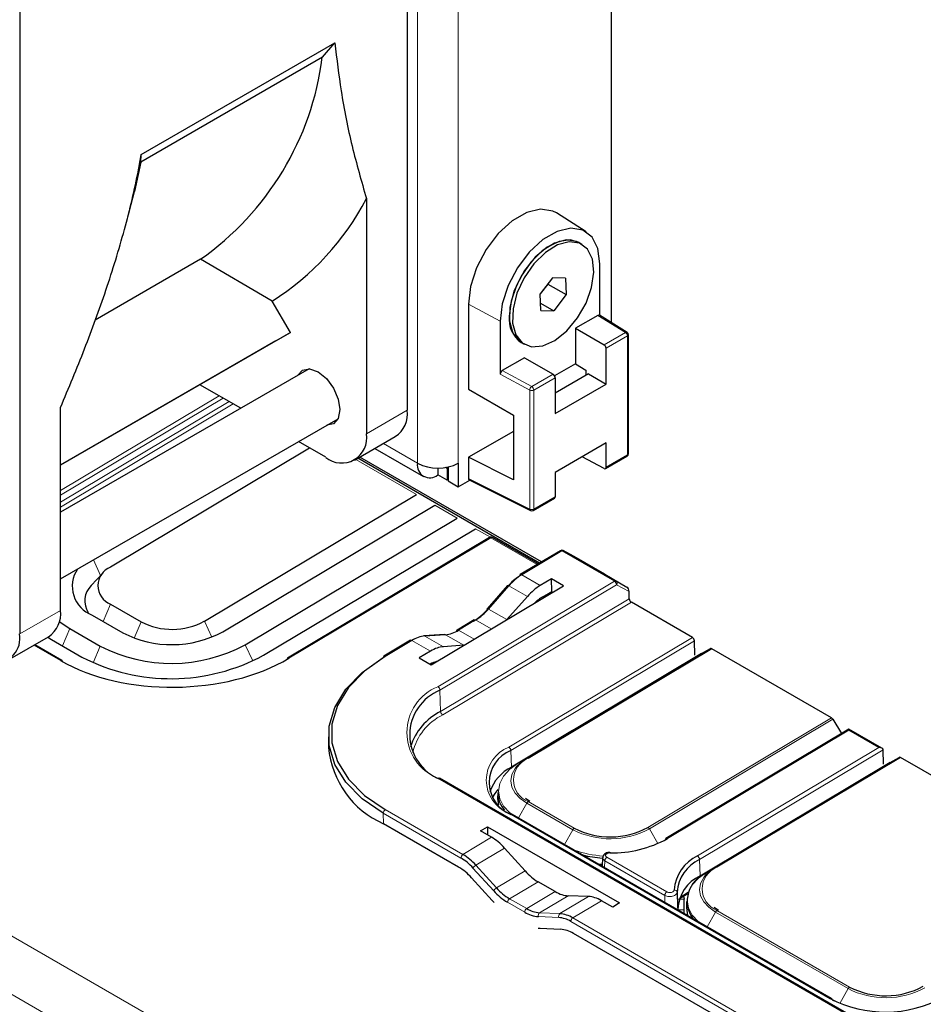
# Paper-space layout 'Blatt2' of a CAD drawing. Header units: millimetres. Extents: x 5 to 418, y 2 to 292.
# Tile 50 of 71: x 122 to 137, y 184 to 201. Entities that reach past the tile are written whole.
import ezdxf

# ---------------------------------------------------------------- set-up
doc = ezdxf.new("R2010")
doc.units = ezdxf.units.MM

psp = doc.layouts.new('Blatt2')

# ---------------------------------------------------------------- linework, layer by layer
at = {"color": 7, "linetype": 'Continuous', "lineweight": 18}
for p, q in [((128.598, 193.378), (128.598, 212.158)), ((129.305, 212.158), (129.305, 193.378)), ((87.581, 204.8), (130.346, 180.112)), ((129.912, 179.351), (87.147, 204.039)), ((130.031, 195.838), (129.482, 196.134)), ((132.204, 195.645), (131.726, 195.941)), ((131.833, 195.431), (132.204, 195.645)), ((132.239, 195.584), (131.868, 195.37)), ((132.239, 193.521), (132.239, 195.584)), ((130.066, 194.983), (130.578, 194.707)), ((130.544, 194.645), (130.031, 194.922)), ((130.578, 194.707), (130.949, 194.921)), ((130.984, 194.86), (130.614, 194.646)), ((130.544, 192.582), (130.544, 194.645)), ((130.614, 194.646), (130.614, 192.583)), ((122.411, 192.905), (125.159, 194.547)), ((125.229, 194.506), (122.411, 192.823)), ((122.411, 192.7), (125.333, 194.446)), ((125.403, 194.406), (122.411, 192.618)), ((127.714, 193.888), (128.421, 194.297)), ((128.598, 193.378), (128.007, 193.719)), ((128.579, 192.835), (127.528, 193.443)), ((131.868, 193.307), (132.239, 193.521)), ((129.482, 193.112), (130.544, 192.582)), ((130.614, 192.583), (130.984, 192.797)), ((129.287, 192.427), (128.898, 192.652)), ((129.861, 192.095), (129.605, 192.243)), ((129.87, 192.087), (126.37, 189.996)), ((130.675, 191.622), (129.87, 192.087)), ((131.1, 191.858), (130.405, 191.443)), ((132.013, 191.331), (131.1, 191.858)), ((131.125, 191.861), (132.038, 191.334)), ((131.312, 191.76), (131.125, 191.861)), ((123.106, 191.432), (122.985, 191.704)), ((130.727, 191.258), (130.405, 191.443)), ((128.952, 189.502), (132.013, 191.331)), ((132.049, 191.271), (128.988, 189.442)), ((130.182, 191.252), (129.83, 190.85)), ((130.503, 191.067), (130.182, 191.252)), ((132.038, 191.334), (132.229, 191.231)), ((132.265, 191.154), (132.049, 191.271)), ((123.277, 190.934), (123.151, 190.633)), ((128.999, 189.073), (132.269, 191.027)), ((132.305, 190.967), (129.035, 189.013)), ((121.703, 190.419), (122.411, 190.827)), ((130.147, 190.667), (129.83, 190.85)), ((123.808, 190.628), (123.689, 190.345)), ((124.904, 190.639), (125.034, 190.363)), ((129.606, 190.66), (129.309, 190.482)), ((129.876, 190.504), (129.606, 190.66)), ((122.57, 190.512), (122.444, 190.211)), ((129.084, 190.405), (128.726, 190.382)), ((129.047, 190.197), (128.726, 190.382)), ((129.402, 190.221), (129.084, 190.405)), ((129.579, 190.326), (129.309, 190.482)), ((130.181, 188.456), (133.362, 190.357)), ((122.41, 189.956), (121.949, 190.222)), ((123.101, 190.206), (122.979, 189.915)), ((125.611, 190.231), (125.745, 189.949)), ((128.501, 190.305), (128.039, 190.029)), ((128.822, 190.12), (128.501, 190.305)), ((133.398, 190.296), (130.217, 188.396)), ((130.493, 188.264), (133.674, 190.165)), ((133.699, 190.162), (130.518, 188.261)), ((132.689, 189.581), (132.691, 189.58)), ((128.999, 189.073), (128.988, 189.442)), ((131.452, 188.842), (131.453, 188.841)), ((132.592, 187.064), (135.774, 188.964)), ((135.799, 188.938), (132.617, 187.037)), ((136.075, 188.749), (132.929, 186.869)), ((136.597, 188.448), (136.075, 188.749)), ((130.225, 188.109), (130.217, 188.396)), ((133.451, 186.568), (136.597, 188.448)), ((136.668, 188.408), (133.487, 186.508)), ((130.341, 188.176), (130.493, 188.264)), ((133.763, 186.376), (136.945, 188.277)), ((136.97, 188.274), (133.788, 186.373)), ((130.225, 188.082), (130.225, 188.109)), ((142.387, 180.161), (128.952, 187.917)), ((135.959, 187.693), (135.961, 187.692)), ((130.35, 187.229), (130.493, 187.483)), ((131.289, 187.024), (130.493, 187.483)), ((130.518, 187.51), (131.313, 187.051)), ((128.008, 187.128), (128.005, 187.31)), ((129.35, 186.533), (128.005, 187.31)), ((128.039, 187.372), (129.385, 186.595)), ((135.749, 184.094), (130.181, 187.309)), ((131.145, 186.77), (131.289, 187.024)), ((132.766, 186.785), (132.617, 187.037)), ((129.883, 186.892), (129.385, 186.595)), ((130.108, 186.706), (129.61, 186.408)), ((131.845, 186.485), (131.84, 186.368)), ((132.884, 185.885), (131.845, 186.485)), ((131.879, 186.546), (132.919, 185.946)), ((133.496, 186.221), (133.487, 186.508)), ((129.919, 185.964), (129.56, 186.359)), ((129.61, 186.408), (129.969, 186.013)), ((130.463, 186.309), (129.969, 186.013)), ((133.612, 186.288), (133.763, 186.376)), ((130.687, 186.122), (130.194, 185.827)), ((130.985, 185.95), (130.491, 185.656)), ((133.145, 185.851), (133.291, 185.938)), ((130.456, 185.594), (130.159, 185.766)), ((130.194, 185.827), (130.491, 185.656)), ((131.209, 185.878), (130.714, 185.583)), ((131.564, 185.865), (131.067, 185.568)), ((131.788, 185.793), (131.29, 185.495)), ((132.888, 185.763), (132.884, 185.885)), ((130.714, 185.583), (131.067, 185.568)), ((133.62, 185.341), (133.763, 185.595)), ((136.062, 184.269), (133.763, 185.595)), ((133.788, 185.622), (136.086, 184.295)), ((131.047, 185.501), (130.694, 185.517)), ((138.189, 181.431), (131.255, 185.433)), ((131.29, 185.495), (138.224, 181.492)), ((135.917, 184.012), (136.062, 184.269))]:
    psp.add_line(p, q, dxfattribs=at)
at = {"color": 7, "linetype": 'Continuous', "lineweight": 25}
for p, q in [((128.421, 211.444), (128.421, 194.297)), ((131.957, 210.71), (131.957, 195.816)), ((121.703, 207.566), (121.703, 190.419)), ((123.809, 198.728), (127.165, 200.665)), ((126.949, 200.417), (127.165, 200.665)), ((126.949, 200.417), (123.802, 198.6)), ((123.802, 198.6), (123.809, 198.728)), ((123.802, 198.6), (123.691, 198.09)), ((123.578, 197.65), (123.691, 198.09)), ((127.714, 197.966), (127.714, 193.888)), ((131.523, 197.389), (131.006, 197.717)), ((131.449, 197.173), (131.396, 197.204)), ((124.837, 196.914), (123.009, 195.859)), ((126.081, 196.189), (124.837, 196.914)), ((131.761, 195.937), (131.761, 196.837)), ((130.938, 196.594), (130.724, 196.313)), ((131.163, 196.588), (130.938, 196.594)), ((131.163, 196.588), (131.174, 196.301)), ((130.855, 196.485), (130.724, 196.313)), ((130.855, 196.485), (130.855, 196.485)), ((130.855, 196.485), (131.174, 196.301)), ((126.395, 195.645), (126.081, 196.189)), ((130.735, 196.027), (130.724, 196.313)), ((130.73, 196.153), (130.959, 196.021)), ((131.174, 196.301), (130.959, 196.021)), ((129.482, 196.134), (129.482, 194.664)), ((130.735, 196.027), (130.959, 196.021)), ((130.031, 195.838), (130.031, 194.922)), ((131.726, 195.941), (131.338, 195.717)), ((132.23, 195.647), (131.751, 195.943)), ((126.395, 195.645), (122.411, 193.345)), ((126.145, 195.501), (126.395, 195.645)), ((131.338, 195.717), (131.338, 195.102)), ((131.338, 195.717), (131.833, 195.431)), ((126.145, 195.501), (122.411, 193.345)), ((130.396, 195.472), (130.449, 195.441)), ((132.254, 193.541), (132.254, 195.605)), ((131.868, 194.75), (131.868, 195.37)), ((130.454, 195.207), (130.066, 194.983)), ((130.454, 195.207), (130.949, 194.921)), ((126.723, 195.016), (122.411, 192.527)), ((131.338, 195.102), (130.975, 194.892)), ((131.338, 195.102), (131.515, 194.993)), ((131.515, 194.993), (131.515, 194.899)), ((131.562, 194.927), (130.984, 194.593)), ((130.984, 194.86), (130.984, 194.24)), ((131.562, 194.927), (131.868, 194.75)), ((125.534, 194.33), (124.825, 194.739)), ((129.482, 194.664), (130.262, 194.213)), ((130.984, 194.24), (131.868, 194.75)), ((122.411, 190.827), (122.411, 194.342)), ((122.411, 191.372), (127.223, 194.15)), ((130.262, 194.213), (130.262, 193.09)), ((127.507, 193.43), (128.214, 193.839)), ((130.262, 193.93), (129.482, 193.48)), ((126.729, 193.64), (123.277, 191.578)), ((127.007, 193.48), (126.534, 193.753)), ((127.86, 193.635), (128.701, 193.149)), ((131.868, 193.729), (130.984, 193.219)), ((131.868, 193.307), (131.868, 193.729)), ((130.714, 191.645), (127.564, 193.464)), ((130.749, 191.666), (127.6, 193.484)), ((129.482, 193.48), (129.482, 193.112)), ((130.262, 193.09), (129.482, 193.48)), ((131.834, 193.286), (131.454, 193.49)), ((131.858, 193.284), (132.229, 193.498)), ((128.951, 193.293), (128.951, 193.174)), ((129.11, 193.286), (129.081, 193.303)), ((129.128, 193.296), (129.11, 193.286)), ((129.11, 193.286), (129.11, 193.082)), ((129.128, 193.312), (129.128, 193.072)), ((129.305, 193.378), (129.305, 192.97)), ((129.11, 193.082), (128.951, 193.174)), ((129.128, 193.092), (129.11, 193.082)), ((129.305, 192.97), (129.503, 193.084)), ((129.493, 193.089), (130.556, 192.558)), ((130.984, 193.219), (130.984, 192.797)), ((129.128, 193.072), (129.305, 192.97)), ((124.904, 190.639), (128.579, 192.835)), ((130.603, 192.56), (130.974, 192.774)), ((125.222, 190.456), (128.898, 192.652)), ((125.611, 190.231), (129.287, 192.427)), ((125.929, 190.047), (129.605, 192.243)), ((129.845, 192.089), (126.345, 189.998)), ((130.69, 191.631), (129.896, 192.09)), ((131.075, 191.861), (130.38, 191.446)), ((131.312, 191.761), (131.124, 191.862)), ((131.125, 191.861), (131.124, 191.862)), ((131.843, 191.454), (131.312, 191.76)), ((123.137, 191.464), (122.941, 191.259)), ((130.92, 191.373), (130.727, 191.258)), ((131.129, 191.252), (130.92, 191.373)), ((130.924, 191.154), (130.92, 191.373)), ((131.843, 191.454), (132.229, 191.231)), ((128.838, 189.884), (131.129, 191.252)), ((130.16, 191.258), (129.808, 190.856)), ((130.503, 191.067), (130.147, 190.667)), ((130.77, 191.063), (130.924, 191.154)), ((130.924, 191.154), (130.945, 191.142)), ((132.269, 191.027), (132.265, 191.154)), ((123.277, 190.934), (123.808, 190.628)), ((133.362, 190.357), (132.305, 190.967)), ((122.959, 190.744), (123.49, 190.438)), ((122.388, 190.636), (122.57, 190.512)), ((129.581, 190.662), (129.284, 190.484)), ((121.496, 189.961), (122.203, 190.369)), ((122.189, 190.36), (122.252, 190.322)), ((122.57, 190.512), (123.101, 190.206)), ((129.067, 190.409), (128.708, 190.387)), ((122.436, 189.959), (121.964, 190.231)), ((122.252, 190.322), (122.783, 190.016)), ((128.476, 190.308), (128.014, 190.032)), ((129.402, 190.221), (129.047, 190.197)), ((133.406, 190.05), (133.398, 190.296)), ((128.822, 190.12), (128.629, 190.004)), ((133.523, 190.077), (130.341, 188.176)), ((133.053, 189.799), (133.406, 190.01)), ((133.523, 190.077), (133.674, 190.165)), ((135.774, 188.964), (133.699, 190.162)), ((128.629, 190.004), (128.838, 189.884)), ((132.823, 189.661), (133.053, 189.799)), ((133.054, 189.797), (133.053, 189.799)), ((131.816, 189.06), (132.823, 189.661)), ((132.643, 189.552), (132.641, 189.553)), ((132.676, 189.573), (132.678, 189.572)), ((132.824, 189.66), (132.823, 189.661)), ((132.435, 189.427), (132.433, 189.428)), ((131.586, 188.922), (131.816, 189.06)), ((131.816, 189.06), (131.817, 189.058)), ((131.286, 188.743), (131.586, 188.922)), ((131.438, 188.834), (131.44, 188.833)), ((131.586, 188.922), (131.587, 188.92)), ((135.799, 188.938), (135.946, 188.689)), ((131.286, 188.743), (130.225, 188.109)), ((131.286, 188.74), (131.286, 188.743)), ((131.296, 188.749), (131.301, 188.75)), ((136.076, 188.766), (132.904, 186.871)), ((136.648, 188.436), (136.076, 188.766)), ((127.053, 188.633), (127.056, 188.451)), ((136.676, 188.162), (136.668, 188.408)), ((136.793, 188.189), (133.612, 186.288)), ((136.793, 188.189), (136.945, 188.277)), ((140.547, 186.209), (136.97, 188.274)), ((136.324, 187.911), (136.676, 188.122)), ((142.413, 180.164), (128.978, 187.92)), ((136.094, 187.774), (136.324, 187.911)), ((136.324, 187.909), (136.324, 187.911)), ((129.988, 187.666), (129.987, 187.559)), ((135.086, 187.172), (136.094, 187.774)), ((135.914, 187.664), (135.912, 187.665)), ((135.946, 187.685), (135.948, 187.684)), ((136.095, 187.772), (136.094, 187.774)), ((130.543, 187.513), (130.471, 187.562)), ((135.705, 187.539), (135.703, 187.54)), ((135.775, 184.097), (130.206, 187.312)), ((129.31, 186.376), (128.008, 187.128)), ((134.857, 187.034), (135.086, 187.172)), ((135.086, 187.172), (135.087, 187.17)), ((129.69, 187.004), (129.811, 187.076)), ((129.883, 186.892), (129.69, 187.004)), ((129.811, 187.076), (132.102, 185.753)), ((129.811, 187.076), (129.811, 186.934)), ((133.496, 186.221), (134.857, 187.034)), ((134.857, 187.032), (134.857, 187.034)), ((134.857, 187.034), (134.857, 187.033)), ((130.463, 186.309), (130.108, 186.706)), ((131.735, 186.429), (131.798, 186.424)), ((131.805, 186.541), (131.8, 186.392)), ((129.535, 186.19), (129.893, 185.795)), ((130.985, 185.95), (130.687, 186.122)), ((133.137, 185.83), (133.283, 185.917)), ((131.564, 185.865), (131.209, 185.878)), ((131.982, 185.681), (131.788, 185.793)), ((132.102, 185.753), (131.982, 185.681)), ((133.222, 185.821), (133.114, 185.816)), ((133.209, 185.873), (133.222, 185.821)), ((133.222, 185.636), (133.222, 185.821)), ((133.258, 185.778), (133.258, 185.671)), ((133.108, 185.648), (133.105, 185.638)), ((133.222, 185.636), (133.118, 185.631)), ((133.221, 185.571), (133.222, 185.636)), ((133.814, 185.625), (133.741, 185.674)), ((130.725, 185.314), (131.078, 185.299)), ((138.149, 181.273), (131.301, 185.226)), ((135.785, 184.075), (135.821, 184.056))]:
    psp.add_line(p, q, dxfattribs=at)
at = {"color": 7, "linetype": 'Continuous', "lineweight": 25, "flags": 128}
for points in [[(131.006, 197.717), (130.944, 197.749), (130.733, 197.784), (130.491, 197.727), (130.24, 197.582), (129.998, 197.36), (129.787, 197.081), (129.622, 196.767), (129.517, 196.442), (129.482, 196.134)], [(131.761, 196.837), (131.726, 197.099), (131.624, 197.298), (131.463, 197.42), (131.255, 197.454), (131.019, 197.398), (130.773, 197.256), (130.536, 197.039), (130.329, 196.766), (130.168, 196.458), (130.066, 196.14), (130.031, 195.838)], [(131.396, 197.204), (131.249, 197.249), (131.053, 197.225), (130.843, 197.122), (130.638, 196.949), (130.455, 196.722), (130.312, 196.461), (130.22, 196.188), (130.189, 195.93)], [(131.396, 197.204), (131.355, 197.224), (131.176, 197.249), (130.972, 197.194), (130.762, 197.062), (130.563, 196.866), (130.394, 196.623), (130.269, 196.355), (130.201, 196.085), (130.194, 195.838), (130.249, 195.635), (130.362, 195.494), (130.396, 195.472)], [(131.546, 197.089), (131.408, 197.193), (131.229, 197.219), (131.025, 197.163), (130.815, 197.031), (130.616, 196.835), (130.447, 196.592), (130.322, 196.324), (130.254, 196.054), (130.247, 195.807), (130.302, 195.604), (130.415, 195.464), (130.575, 195.398), (130.769, 195.414), (130.978, 195.508), (131.185, 195.674), (131.371, 195.896), (131.52, 196.154), (131.617, 196.426), (131.656, 196.688), (131.631, 196.916), (131.546, 197.089)], [(126.526, 194.902), (126.605, 194.992), (126.729, 195.016), (126.874, 194.965), (127.02, 194.848), (127.143, 194.681), (127.225, 194.491), (127.254, 194.307)], [(127.254, 194.307), (127.225, 194.155), (127.143, 194.061), (127.026, 194.036)], [(129.81, 190.843), (129.807, 190.848), (129.807, 190.852), (129.807, 190.855), (129.808, 190.856)], [(128.005, 187.31), (127.641, 187.561), (127.357, 187.846), (127.164, 188.157), (127.065, 188.484), (127.065, 188.817), (127.163, 189.145), (127.357, 189.46), (127.64, 189.751), (128.004, 190.009)], [(128.039, 190.029), (127.681, 189.775), (127.402, 189.488), (127.211, 189.179), (127.114, 188.855), (127.114, 188.527), (127.211, 188.206), (127.402, 187.9), (127.681, 187.619), (128.039, 187.372)], [(130.316, 188.118), (130.376, 188.179), (130.493, 188.264)], [(129.992, 187.721), (129.937, 187.652), (129.898, 187.588)], [(129.987, 187.559), (129.987, 187.557), (130, 187.455)], [(133.586, 186.23), (133.646, 186.291), (133.763, 186.376)], [(129.893, 185.795), (129.92, 185.766), (129.928, 185.759)], [(133.258, 185.671), (133.258, 185.669), (133.279, 185.538)], [(130.692, 185.318), (130.699, 185.317), (130.725, 185.314)]]:
    psp.add_lwpolyline(points, dxfattribs=at)
at = {"color": 7, "linetype": 'Continuous', "lineweight": 18, "flags": 128}
for points in [[(130.16, 191.258), (130.162, 191.259), (130.165, 191.259), (130.17, 191.258), (130.176, 191.256), (130.182, 191.252)], [(129.808, 190.856), (129.809, 190.857), (129.813, 190.857), (129.817, 190.856), (129.823, 190.854), (129.83, 190.85)], [(130.341, 188.176), (130.197, 188.072), (130.09, 187.953), (130.024, 187.825), (130.002, 187.692), (130.024, 187.559), (130.09, 187.432), (130.197, 187.316), (130.215, 187.301)], [(130.493, 187.483), (130.376, 187.566), (130.289, 187.66), (130.236, 187.763), (130.218, 187.871), (130.236, 187.979), (130.289, 188.083), (130.316, 188.118)], [(133.612, 186.288), (133.468, 186.184), (133.361, 186.065), (133.295, 185.937), (133.272, 185.804), (133.295, 185.671), (133.361, 185.544), (133.465, 185.43)], [(133.763, 185.595), (133.647, 185.678), (133.56, 185.772), (133.506, 185.875), (133.488, 185.983), (133.506, 186.091), (133.56, 186.195), (133.586, 186.23)]]:
    psp.add_lwpolyline(points, dxfattribs=at)
at = {"color": 7, "linetype": 'Continuous', "lineweight": 25}
for centre, radius, start, end in [((121.932, 201.054), 5.057, 305.0584, 352.7631), ((123.54, 200.162), 4.717, 302.6026, 332.2532), ((130.676, 195.874), 0.49, 173.5101, 235.1781), ((132.204, 195.605), 0.05, 0, 58.2398), ((131.791, 195.367), 0.0768, 2.6062, 57.3932), ((130.908, 194.856), 0.0768, 2.6062, 57.3932), ((127.948, 194.235), 0.477, 303.8396, 7.4727), ((127.283, 193.818), 0.437, 230.7964, 9.2142), ((132.204, 193.541), 0.05, 299.9973, 0), ((128.813, 193.343), 0.218, 170.7849, 309.2044), ((128.951, 194.06), 0.769, 242.6094, 297.3908), ((131.847, 193.303), 0.0216, 233.814, 9.6637), ((130.96, 192.794), 0.024, 304.1421, 7.1701), ((130.578, 192.603), 0.05, 243.4641, 299.9973), ((129.871, 192.046), 0.05, 60.0027, 120.856), ((131.101, 191.818), 0.05, 61.7262, 120.856), ((123.405, 191.256), 0.346, 111.6309, 248.3839), ((123.149, 191.244), 0.534, 146.0472, 249.1989), ((130.837, 190.666), 0.889, 121.6521, 139.3765), ((130.906, 190.632), 0.953, 121.6529, 139.3765), ((130.395, 191.426), 0.0245, 126.6449, 186.6902), ((123.216, 190.991), 0.384, 135.8464, 211.9726), ((132.347, 191.033), 0.0782, 184.2502, 237.4742), ((121.938, 190.765), 0.477, 303.8396, 7.4727), ((129.038, 191.505), 1.017, 301.6533, 319.3759), ((129.106, 191.471), 0.953, 301.6534, 319.3751), ((124.345, 191.671), 1.174, 242.7379, 298.4119), ((121.281, 190.346), 0.428, 265.4149, 9.7962), ((124.339, 192.087), 1.855, 242.7373, 298.4124), ((128.774, 189.875), 0.51, 95.4121, 122.3847), ((128.71, 190.356), 0.0307, 59.1368, 93.2898), ((129.036, 190.912), 0.51, 275.4145, 302.3824), ((129.299, 190.465), 0.0245, 126.6555, 186.6839), ((133.32, 190.291), 0.0782, 4.2562, 57.4713), ((124.332, 192.595), 2.688, 242.7371, 298.4125), ((124.326, 193.011), 3.369, 242.7374, 298.4123), ((128.029, 190.012), 0.0245, 126.6378, 186.6931), ((133.685, 190.142), 0.0251, 54.1893, 113.9322), ((122.421, 189.938), 0.0251, 354.3147, 54.3766), ((126.359, 189.978), 0.0245, 126.6633, 186.6658), ((129.294, 188.67), 0.83, 111.6304, 248.3845), ((129.458, 188.155), 1.027, 116.5398, 162.7622), ((135.735, 188.902), 0.0736, 29.4671, 58.079), ((128.655, 188.598), 1.606, 185.2339, 246.2258), ((130.436, 187.843), 0.595, 111.6306, 248.3841), ((136.955, 188.254), 0.025, 54.1843, 113.9386), ((130.557, 187.447), 0.74, 116.6476, 161.648), ((130.455, 187.674), 0.467, 180.9422, 222.1186), ((130.192, 187.292), 0.0243, 356.3603, 55.0214), ((131.941, 188.268), 1.369, 242.7374, 298.4123), ((131.968, 188.608), 1.987, 268.996, 298.9195), ((132.919, 186.852), 0.0241, 126.3093, 185.6589), ((128.896, 185.775), 0.954, 41.5795, 59.183), ((131.985, 186.624), 0.0515, 171.6356, 182.2606), ((128.894, 185.768), 0.891, 41.5827, 59.1805), ((131.92, 188.351), 1.823, 255.4237, 266.3113), ((133.754, 185.927), 0.709, 115.2778, 175.788), ((133.779, 185.89), 0.683, 115.278, 175.7885), ((128.821, 185.556), 0.955, 41.5836, 59.179), ((133.79, 185.785), 0.517, 111.3363, 215.2461), ((133.783, 185.61), 0.676, 115.133, 176.7319), ((130.681, 186.64), 1.018, 221.5831, 239.18), ((130.683, 186.647), 0.955, 221.5836, 239.179), ((130.735, 186.048), 0.533, 238.411, 265.6004), ((130.752, 186.081), 0.499, 238.4126, 265.5991), ((131.011, 185.036), 0.466, 58.4105, 85.6001), ((131.029, 185.07), 0.499, 58.4076, 85.604), ((131.04, 184.801), 0.499, 58.4126, 85.5991), ((136.714, 185.513), 1.369, 242.7374, 298.4123), ((136.707, 185.953), 2.091, 242.7371, 298.4125), ((135.761, 184.077), 0.0243, 356.3603, 55.0214)]:
    psp.add_arc(centre, radius, start, end, dxfattribs=at)
at = {"color": 7, "linetype": 'Continuous', "lineweight": 18}
for centre, radius, start, end in [((132.218, 195.624), 0.0259, 63.0849, 124.2374), ((132.162, 195.581), 0.0768, 2.6062, 57.3932), ((132.23, 195.606), 0.0241, 292.8868, 355.7918), ((130.623, 194.642), 0.0793, 124.6834, 177.646), ((130.578, 194.714), 0.0772, 243.8536, 297.3024), ((130.537, 194.642), 0.0768, 2.6062, 57.3932), ((132.215, 193.518), 0.024, 304.1421, 7.1701), ((132.23, 193.543), 0.0241, 292.8868, 355.7918), ((130.578, 192.651), 0.0772, 243.8536, 297.3024), ((130.569, 192.58), 0.0248, 174.273, 238.6661), ((130.589, 192.58), 0.0247, 305.0862, 6.226), ((129.855, 192.068), 0.0237, 52.3722, 116.4149), ((129.885, 192.068), 0.0242, 64.205, 128.4292), ((131.085, 191.838), 0.0244, 53.3924, 115.3939), ((131.115, 191.837), 0.0258, 67.5443, 126.4138), ((130.391, 191.424), 0.0244, 53.3927, 115.3937), ((132.028, 191.31), 0.0258, 67.5443, 126.4138), ((131.971, 191.265), 0.0782, 4.2554, 57.4721), ((132.011, 191.297), 0.0464, 325.9513, 53.3932), ((129.592, 190.64), 0.0244, 53.3878, 115.3986), ((129.068, 190.378), 0.0308, 59.1708, 93.2505), ((129.295, 190.462), 0.0244, 53.3665, 115.4061), ((128.486, 190.286), 0.0245, 53.5505, 115.2221), ((128.025, 190.01), 0.0244, 53.3971, 115.3893), ((122.425, 189.937), 0.0244, 64.3785, 128.2557), ((126.355, 189.977), 0.0237, 52.3586, 116.4147), ((129.267, 188.71), 0.853, 111.6304, 248.3845), ((128.91, 189.436), 0.0782, 4.2549, 57.4701), ((129.466, 188.138), 0.976, 116.1756, 166.6267), ((129.077, 189.079), 0.0782, 184.2564, 237.4755), ((130.408, 187.882), 0.617, 111.6304, 248.3845), ((130.139, 188.39), 0.0782, 4.2562, 57.4713), ((130.667, 187.886), 0.404, 111.6304, 248.3842), ((130.503, 188.241), 0.025, 54.1805, 113.9451), ((128.968, 187.897), 0.0251, 65.4204, 127.2139), ((130.557, 187.449), 0.0731, 122.7262, 151.6474), ((128.082, 187.307), 0.0768, 123.1779, 177.9783), ((130.196, 187.289), 0.0251, 65.4823, 127.1653), ((131.353, 186.989), 0.0731, 122.7262, 151.6474), ((131.94, 188.289), 1.423, 242.737, 298.4127), ((132.553, 187.001), 0.0736, 29.4578, 58.0836), ((132.915, 186.849), 0.0245, 53.5023, 115.2703), ((129.427, 186.53), 0.0768, 123.1779, 177.9783), ((131.914, 188.306), 1.741, 249.9228, 266.8804), ((131.922, 186.481), 0.077, 123.2331, 177.3438), ((133.409, 186.502), 0.0782, 4.2544, 57.4726), ((129.686, 186.282), 0.148, 120.9727, 148.3708), ((133.937, 185.998), 0.404, 111.6304, 248.3843), ((133.773, 186.353), 0.025, 54.1755, 113.9515), ((130.045, 185.887), 0.148, 120.9783, 148.364), ((132.961, 185.881), 0.077, 123.2331, 177.3438), ((133.052, 185.933), 0.0461, 8.6499, 96.3116), ((130.236, 185.763), 0.0768, 123.172, 177.9841), ((130.533, 185.591), 0.0768, 123.172, 177.9841), ((130.748, 185.537), 0.0574, 126.1822, 200.5389), ((133.828, 185.561), 0.0731, 122.7262, 151.6474), ((131.101, 185.521), 0.0573, 126.1751, 200.547), ((131.332, 185.431), 0.0768, 123.1779, 177.9783), ((136.126, 184.234), 0.0731, 122.7262, 151.6474), ((136.713, 185.533), 1.423, 242.737, 298.4126), ((135.764, 184.074), 0.0251, 65.4823, 127.1653)]:
    psp.add_arc(centre, radius, start, end, dxfattribs=at)
at = {"color": 7, "linetype": 'Continuous', "lineweight": 25}
for centre, major_axis, ratio, start_param, end_param in [((131.726, 195.9), (0.025, 0.0433), 0.577381, 6.265721, 7.069112), ((130.066, 194.942), (0.025, 0.0433), 0.577381, 0.785926, 2.356723), ((129.517, 193.133), (0.025, 0.0434), 0.576679, 2.356722, 3.17646), ((130.727, 190.656), (0.384, 0.644), 0.567049, 0.811046, 1.247378), ((132.23, 191.174), (-0.0178, 0.0603), 0.507066, 4.23511, 5.793565), ((130.77, 190.461), (0.384, 0.644), 0.567049, 0.811046, 1.098089), ((128.822, 189.518), (0.384, 0.644), 0.567049, 0.374713, 0.811046), ((124.39, 191.139), (2.8, 0.043), 0.587275, 3.917956, 5.488752), ((128.779, 189.272), (0.384, 0.644), 0.567049, 0.524003, 0.737187), ((136.076, 188.708), (-0.0004, 0.058), 0.007557, 0.004438, 0.798332), ((136.598, 188.407), (0.0707, 0.0005), 0.572322, 0.021891, 1.575234), ((136.633, 188.387), (0.0243, 0.0437), 0.587545, 5.506275, 5.523728), ((129.883, 186.28), (-0.375, 0.65), 0.577382, 5.061688, 5.498021), ((130.687, 186.735), (-0.375, 0.65), 0.577382, 1.920096, 2.356428), ((130.985, 186.563), (-0.375, 0.65), 0.577382, 2.356428, 2.79276), ((131.788, 185.18), (-0.375, 0.65), 0.577382, 5.498021, 5.934353)]:
    psp.add_ellipse(centre, major_axis=major_axis, ratio=ratio, start_param=start_param, end_param=end_param, dxfattribs=at)
for points, knots in [([(127.165, 200.665), (127.199, 200.386), (127.272, 199.77), (127.455, 198.867), (127.627, 198.267), (127.714, 197.966)], [0, 0, 0, 0, 0.292322, 0.645449, 1, 1, 1, 1]), ([(122.411, 194.342), (122.553, 194.681), (122.837, 195.359), (123.211, 196.39), (123.531, 197.429), (123.718, 198.212), (123.793, 198.639), (123.809, 198.728)], [0, 0, 0, 0, 0.231599, 0.463126, 0.70072, 0.938162, 1, 1, 1, 1]), ([(131.934, 186.63), (131.93, 186.63), (131.91, 186.632), (131.875, 186.622), (131.838, 186.602), (131.816, 186.574), (131.807, 186.551), (131.809, 186.54), (131.809, 186.538)], [0, 0, 0, 0, 0.067699, 0.330005, 0.581136, 0.788473, 0.976182, 1, 1, 1, 1]), ([(133.097, 185.94), (133.099, 185.892), (133.103, 185.795), (133.106, 185.697), (133.108, 185.648)], [0, 0, 0, 0, 0.4929108, 1, 1, 1, 1])]:
    psp.add_open_spline(points, degree=3, knots=knots, dxfattribs=at)
at = {"color": 7, "linetype": 'Continuous', "lineweight": 18}
for points, knots in [([(131.934, 186.622), (131.925, 186.621), (131.908, 186.62), (131.886, 186.612), (131.868, 186.601), (131.858, 186.587), (131.857, 186.572), (131.863, 186.557), (131.874, 186.55), (131.879, 186.546)], [0, 0, 0, 0, 0.142478, 0.284942, 0.427314, 0.569563, 0.711751, 0.853984, 1, 1, 1, 1]), ([(131.845, 186.485), (131.836, 186.492), (131.818, 186.505), (131.807, 186.525), (131.809, 186.536), (131.81, 186.539)], [0, 0, 0, 0, 0.4311687, 0.8512388, 1, 1, 1, 1]), ([(133.097, 185.94), (133.096, 185.932), (133.094, 185.915), (133.072, 185.893), (133.04, 185.876), (133.001, 185.866), (132.958, 185.864), (132.917, 185.87), (132.895, 185.88), (132.884, 185.885)], [0, 0, 0, 0, 0.145983, 0.288209, 0.430422, 0.572694, 0.71509, 0.857568, 1, 1, 1, 1]), ([(132.919, 185.946), (132.925, 185.943), (132.938, 185.937), (132.963, 185.933), (132.989, 185.934), (133.013, 185.94), (133.032, 185.95), (133.044, 185.964), (133.046, 185.974), (133.047, 185.979)], [0, 0, 0, 0, 0.142474, 0.284957, 0.427325, 0.569556, 0.711751, 0.853979, 1, 1, 1, 1])]:
    psp.add_open_spline(points, degree=3, knots=knots, dxfattribs=at)

doc.saveas('drawing.dxf')
